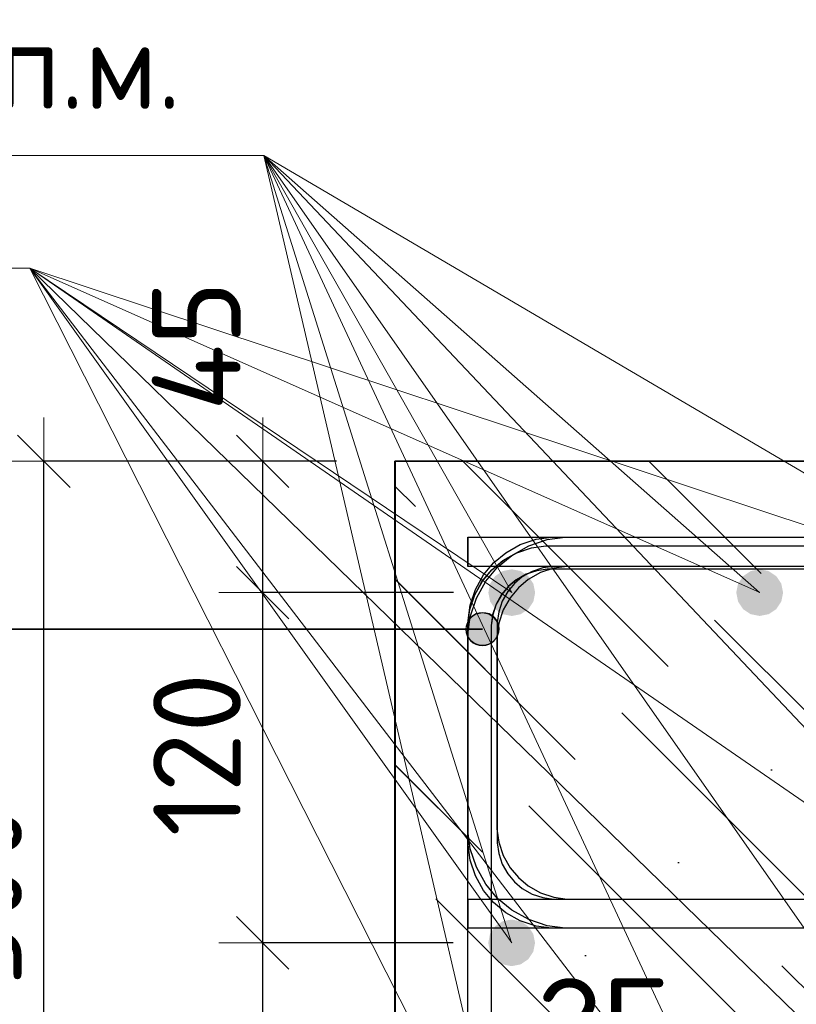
# Model space of a CAD drawing. Header units: metres. Extents: x -38 to 99, y -15 to 21.
# Tile 55 of 88: x 72.147 to 72.413, y 6.492 to 6.83. Entities that reach past the tile are written whole.
import ezdxf

# ---------------------------------------------------------------- set-up
doc = ezdxf.new("R2010")
doc.units = ezdxf.units.M
doc.header["$PDMODE"] = 65
for name, color, linetype, lineweight in [('XR$3$Арм. стержнями верхней зоны', 180, 'Continuous', 35), ('XR$3$Арм. стержнями нижней зоны', 180, 'Continuous', 35), ('XR$3$Арм.стержн. Арматура края', 96, 'Continuous', 35), ('XR$3$Арм.стержн. Хомут', 240, 'Continuous', 35), ('XR$3$Арм.стержн.горизонт. 1', 180, 'Continuous', 35), ('XR$3$Размерная линия (1)', 7, 'Continuous', 13), ('XR$3$Размерная линия_ общее', 7, 'Continuous', 13), ('XR$5$Арм. стержнями верхней зоны', 180, 'Continuous', 35), ('XR$5$Арм. стержнями нижней зоны', 180, 'Continuous', 35), ('XR$5$Арм.стержн. Арматура края', 96, 'Continuous', 35), ('XR$5$Арм.стержн. Хомут', 240, 'Continuous', 35), ('XR$5$Арм.стержн.горизонт. 1', 180, 'Continuous', 35), ('XR$5$Размерная линия (1)', 7, 'Continuous', 13), ('XR$5$Размерная линия_ общее', 7, 'Continuous', 13)]:
    doc.layers.add(name, color=color, linetype=linetype, lineweight=lineweight)
doc.styles.add('ISOCPEUR', font='txt')
doc.dimstyles.new('DIMSTYLE_10', dxfattribs={"dimtxt": 0.03, "dimasz": 0.03, "dimexe": 0, "dimexo": 0, "dimgap": 0.015, "dimtad": 2, "dimdec": 0, "dimlfac": 1000, "dimrnd": 1, "dimzin": 12, "dimdsep": 46, "dimtxsty": 'ISOCPEUR', "dimblk1": 'ALL_ML_STRICH', "dimblk2": 'ALL_ML_STRICH', "dimsah": 1, "dimcen": 0, "dimclrd": 7, "dimclre": 256, "dimclrt": 7, "dimadec": 0, "dimazin": 0, "dimtfac": 1, "dimtdec": 0, "dimtix": 1, "dimtmove": 2, "dimatfit": 3, "dimfxl": 0, "dimtzin": 0, "dimlwd": 0, "dimlwe": -3, "dimarcsym": 0})
doc.dimstyles.new('DIMSTYLE_11', dxfattribs={"dimtxt": 0.033, "dimasz": 0.0375, "dimexe": 0, "dimexo": 0, "dimgap": 0.0165, "dimtad": 2, "dimdec": 0, "dimlfac": 1000, "dimrnd": 1, "dimzin": 12, "dimdsep": 46, "dimtxsty": 'ISOCPEUR', "dimblk1": 'ALL_ML_STRICH', "dimblk2": 'ALL_ML_STRICH', "dimsah": 1, "dimcen": 0, "dimclrd": 7, "dimclre": 256, "dimclrt": 7, "dimadec": 0, "dimazin": 0, "dimtfac": 1, "dimtdec": 0, "dimtix": 1, "dimtmove": 2, "dimatfit": 3, "dimfxl": 0, "dimtvp": 1.2, "dimtzin": 0, "dimlwd": 0, "dimlwe": -3, "dimarcsym": 0})
doc.dimstyles.new('DIMSTYLE_12', dxfattribs={"dimtxt": 0.03, "dimasz": 0.03, "dimexe": 0, "dimexo": 0, "dimgap": 0.015, "dimtad": 2, "dimdec": 0, "dimlfac": 1000, "dimrnd": 1, "dimzin": 12, "dimdsep": 46, "dimtxsty": 'ISOCPEUR', "dimblk1": 'ALL_ML_STRICH', "dimblk2": 'ALL_ML_STRICH', "dimsah": 1, "dimcen": 0, "dimclrd": 7, "dimclre": 256, "dimclrt": 7, "dimadec": 0, "dimazin": 0, "dimtfac": 1, "dimtdec": 0, "dimtix": 1, "dimtmove": 2, "dimatfit": 3, "dimfxl": 0, "dimtzin": 0, "dimlwd": 0, "dimlwe": -3, "dimarcsym": 0})
doc.dimstyles.new('DIMSTYLE_14', dxfattribs={"dimtxt": 0.03, "dimasz": 0.03, "dimexe": 0, "dimexo": 0, "dimgap": 0.015, "dimtad": 2, "dimdec": 0, "dimlfac": 1000, "dimrnd": 1, "dimzin": 12, "dimdsep": 46, "dimtxsty": 'ISOCPEUR', "dimblk1": 'ALL_ML_STRICH', "dimblk2": 'ALL_ML_STRICH', "dimsah": 1, "dimcen": 0, "dimclrd": 7, "dimclre": 256, "dimclrt": 7, "dimadec": 0, "dimazin": 0, "dimtfac": 1, "dimtdec": 0, "dimtix": 1, "dimtmove": 2, "dimatfit": 3, "dimfxl": 0, "dimtvp": 1.2, "dimtzin": 0, "dimlwd": 0, "dimlwe": -3, "dimarcsym": 0})
doc.dimstyles.new('DIMSTYLE_9', dxfattribs={"dimtxt": 0.033, "dimasz": 0.0375, "dimexe": 0, "dimexo": 0, "dimgap": 0.0165, "dimtad": 2, "dimdec": 0, "dimlfac": 1000, "dimrnd": 1, "dimzin": 12, "dimdsep": 46, "dimtxsty": 'ISOCPEUR', "dimblk1": 'ALL_ML_STRICH', "dimblk2": 'ALL_ML_STRICH', "dimsah": 1, "dimcen": 0, "dimclrd": 7, "dimclre": 256, "dimclrt": 7, "dimadec": 0, "dimazin": 0, "dimtfac": 1, "dimtdec": 0, "dimtix": 1, "dimtmove": 2, "dimatfit": 3, "dimfxl": 0, "dimtvp": 1.2, "dimtzin": 0, "dimlwd": 0, "dimlwe": -3, "dimarcsym": 0})
pattern_1 = [(135, (0, 0), (-0.031819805, -0.031819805), [0.4, -0.05, 0, -0.05]), (135, (-0.01591, -0.01591), (-0.031819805, -0.031819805), [0.8, -0.1, 0.1, -0.1])]

# ---------------------------------------------------------------- blocks, each defined once
blk = doc.blocks.new('ALL_ML_STRICH')
at = {"color": 0, "linetype": 'ByBlock', "lineweight": -2}
for p, q in [((0, -0.5), (0, 0.5)), ((-0.3, -0.3), (0.3, 0.3)), ((-1, 0), (0.5, 0))]:
    blk.add_line(p, q, dxfattribs=at)
blk = doc.blocks.new('*D68')
at = {"layer": 'DEFPOINTS', "color": 7, "linetype": 'Continuous', "lineweight": 13, "transparency": 33554687}
for p in [(72.27526, 6.46063), (72.27526, 6.42564), (72.30026, 6.42064)]:
    blk.add_point(p, dxfattribs=at)
at = {"layer": 'XR$3$Размерная линия_ общее', "color": 253, "linetype": 'Continuous', "lineweight": -2, "true_color": 0xa0a0a0, "transparency": 33554687}
for p, q in [((72.27526, 6.44564), (72.27526, 6.46063)), ((72.30026, 6.44064), (72.30026, 6.46063))]:
    blk.add_line(p, q, dxfattribs=at)
at = {"layer": 'XR$3$Размерная линия_ общее', "color": 7, "linetype": 'Continuous', "lineweight": -2, "transparency": 33554687}
blk.add_line((72.27526, 6.46063), (72.30026, 6.46063), dxfattribs=at)
at = {"layer": 'XR$3$Размерная линия_ общее', "color": 7, "linetype": 'Continuous', "lineweight": 13, "transparency": 33554687, "xscale": 0.0375, "yscale": 0.0375, "zscale": 0.0375, "rotation": 180}
blk.add_blockref('ALL_ML_STRICH', (72.27526, 6.46063), dxfattribs=at)
at = {"layer": 'XR$3$Размерная линия_ общее', "color": 7, "linetype": 'Continuous', "lineweight": 13, "transparency": 33554687, "xscale": 0.0375, "yscale": 0.0375, "zscale": 0.0375}
blk.add_blockref('ALL_ML_STRICH', (72.30026, 6.46063), dxfattribs=at)
at = {"layer": 'XR$3$Размерная линия_ общее', "color": 7, "linetype": 'Continuous', "lineweight": 13, "transparency": 33554687, "insert": (72.34699, 6.48463), "char_height": 0.033, "width": 0.066, "attachment_point": 5, "style": 'ISOCPEUR'}
blk.add_mtext('\\A1;{25}', dxfattribs=at)
at = {"layer": 'XR$3$Размерная линия_ общее', "color": 7, "linetype": 'Continuous', "lineweight": 13, "transparency": 33554687, "insert": (72.32004, 6.46042), "char_height": 0.027, "width": 0.00135, "attachment_point": 1, "line_spacing_factor": 0.60241, "style": 'ISOCPEUR'}
blk.add_mtext('з.с.', dxfattribs=at)
blk = doc.blocks.new('*D69')
at = {"layer": 'DEFPOINTS', "color": 7, "linetype": 'Continuous', "lineweight": 13, "transparency": 33554687}
for p in [(72.2753, 6.67826), (72.15496, 6.37826), (72.27526, 6.37826)]:
    blk.add_point(p, dxfattribs=at)
at = {"layer": 'XR$3$Размерная линия (1)', "color": 9, "linetype": 'Continuous', "lineweight": -2, "true_color": 0xc7c7c7, "transparency": 33554687}
for p, q in [((72.2553, 6.67826), (72.15496, 6.67826)), ((72.25526, 6.37826), (72.15496, 6.37826))]:
    blk.add_line(p, q, dxfattribs=at)
at = {"layer": 'XR$3$Размерная линия (1)', "color": 7, "linetype": 'Continuous', "lineweight": -2, "transparency": 33554687}
blk.add_line((72.15496, 6.37826), (72.15496, 6.67826), dxfattribs=at)
at = {"layer": 'XR$3$Размерная линия (1)', "color": 7, "linetype": 'Continuous', "lineweight": 13, "transparency": 33554687, "xscale": 0.03, "yscale": 0.03, "zscale": 0.03}
for p, rotation in [((72.15496, 6.67826), 90), ((72.15496, 6.37826), 270)]:
    blk.add_blockref('ALL_ML_STRICH', p, dxfattribs=dict(at, rotation=rotation))
at = {"layer": 'XR$3$Размерная линия (1)', "color": 7, "linetype": 'Continuous', "lineweight": 13, "transparency": 33554687, "insert": (72.13246, 6.52976), "char_height": 0.03, "width": 0.09, "attachment_point": 5, "rotation": 90, "style": 'ISOCPEUR'}
blk.add_mtext('\\A1;{300}', dxfattribs=at)
blk = doc.blocks.new('*D145')
at = {"layer": 'DEFPOINTS', "color": 7, "linetype": 'Continuous', "lineweight": 13, "transparency": 33554687}
for p in [(72.31523, 6.51326), (72.22996, 6.41826), (72.31523, 6.41826)]:
    blk.add_point(p, dxfattribs=at)
at = {"layer": 'XR$3$Размерная линия (1)', "color": 9, "linetype": 'Continuous', "lineweight": -2, "true_color": 0xc7c7c7, "transparency": 33554687}
for p, q in [((72.29523, 6.51326), (72.22996, 6.51326)), ((72.29523, 6.41826), (72.22996, 6.41826))]:
    blk.add_line(p, q, dxfattribs=at)
at = {"layer": 'XR$3$Размерная линия (1)', "color": 7, "linetype": 'Continuous', "lineweight": -2, "transparency": 33554687}
blk.add_line((72.22996, 6.41826), (72.22996, 6.51326), dxfattribs=at)
at = {"layer": 'XR$3$Размерная линия (1)', "color": 7, "linetype": 'Continuous', "lineweight": 13, "transparency": 33554687, "xscale": 0.03, "yscale": 0.03, "zscale": 0.03}
for p, rotation in [((72.22996, 6.51326), 90), ((72.22996, 6.41826), 270)]:
    blk.add_blockref('ALL_ML_STRICH', p, dxfattribs=dict(at, rotation=rotation))
at = {"layer": 'XR$3$Размерная линия (1)', "color": 7, "linetype": 'Continuous', "lineweight": 13, "transparency": 33554687, "insert": (72.20746, 6.46726), "char_height": 0.03, "width": 0.06, "attachment_point": 5, "rotation": 90, "style": 'ISOCPEUR'}
blk.add_mtext('\\A1;{95}', dxfattribs=at)
blk = doc.blocks.new('*D146')
at = {"layer": 'DEFPOINTS', "color": 7, "linetype": 'Continuous', "lineweight": 13, "transparency": 33554687}
for p in [(72.31526, 6.63326), (72.22996, 6.51326), (72.31523, 6.51326)]:
    blk.add_point(p, dxfattribs=at)
at = {"layer": 'XR$3$Размерная линия (1)', "color": 9, "linetype": 'Continuous', "lineweight": -2, "true_color": 0xc7c7c7, "transparency": 33554687}
for p, q in [((72.29526, 6.63326), (72.22996, 6.63326)), ((72.29523, 6.51326), (72.22996, 6.51326))]:
    blk.add_line(p, q, dxfattribs=at)
at = {"layer": 'XR$3$Размерная линия (1)', "color": 7, "linetype": 'Continuous', "lineweight": -2, "transparency": 33554687}
blk.add_line((72.22996, 6.51326), (72.22996, 6.63326), dxfattribs=at)
at = {"layer": 'XR$3$Размерная линия (1)', "color": 7, "linetype": 'Continuous', "lineweight": 13, "transparency": 33554687, "xscale": 0.03, "yscale": 0.03, "zscale": 0.03}
for p, rotation in [((72.22996, 6.63326), 90), ((72.22996, 6.51326), 270)]:
    blk.add_blockref('ALL_ML_STRICH', p, dxfattribs=dict(at, rotation=rotation))
at = {"layer": 'XR$3$Размерная линия (1)', "color": 7, "linetype": 'Continuous', "lineweight": 13, "transparency": 33554687, "insert": (72.20746, 6.57776), "char_height": 0.03, "width": 0.09, "attachment_point": 5, "rotation": 90, "style": 'ISOCPEUR'}
blk.add_mtext('\\A1;{120}', dxfattribs=at)
blk = doc.blocks.new('*D147')
at = {"layer": 'DEFPOINTS', "color": 7, "linetype": 'Continuous', "lineweight": 13, "transparency": 33554687}
for p in [(72.27526, 6.67826), (72.22996, 6.63326), (72.31526, 6.63326)]:
    blk.add_point(p, dxfattribs=at)
at = {"layer": 'XR$3$Размерная линия (1)', "color": 9, "linetype": 'Continuous', "lineweight": -2, "true_color": 0xc7c7c7, "transparency": 33554687}
for p, q in [((72.25526, 6.67826), (72.22996, 6.67826)), ((72.29526, 6.63326), (72.22996, 6.63326))]:
    blk.add_line(p, q, dxfattribs=at)
at = {"layer": 'XR$3$Размерная линия (1)', "color": 7, "linetype": 'Continuous', "lineweight": -2, "transparency": 33554687}
blk.add_line((72.22996, 6.63326), (72.22996, 6.67826), dxfattribs=at)
at = {"layer": 'XR$3$Размерная линия (1)', "color": 7, "linetype": 'Continuous', "lineweight": 13, "transparency": 33554687, "xscale": 0.03, "yscale": 0.03, "zscale": 0.03}
for p, rotation in [((72.22996, 6.67826), 90), ((72.22996, 6.63326), 270)]:
    blk.add_blockref('ALL_ML_STRICH', p, dxfattribs=dict(at, rotation=rotation))
at = {"layer": 'XR$3$Размерная линия (1)', "color": 7, "linetype": 'Continuous', "lineweight": 13, "transparency": 33554687, "insert": (72.20704, 6.71794), "char_height": 0.03, "width": 0.06, "attachment_point": 5, "rotation": 90, "style": 'ISOCPEUR'}
blk.add_mtext('\\A1;{45}', dxfattribs=at)
blk = doc.blocks.new('*D351')
at = {"layer": 'DEFPOINTS', "color": 7, "linetype": 'Continuous', "lineweight": 13, "transparency": 33554687}
for p in [(72.27526, 6.46063), (72.27526, 6.42564), (72.30026, 6.42064)]:
    blk.add_point(p, dxfattribs=at)
at = {"layer": 'XR$5$Размерная линия_ общее', "color": 253, "linetype": 'Continuous', "lineweight": -2, "true_color": 0xa0a0a0, "transparency": 33554687}
for p, q in [((72.27526, 6.44564), (72.27526, 6.46063)), ((72.30026, 6.44064), (72.30026, 6.46063))]:
    blk.add_line(p, q, dxfattribs=at)
at = {"layer": 'XR$5$Размерная линия_ общее', "color": 7, "linetype": 'Continuous', "lineweight": -2, "transparency": 33554687}
blk.add_line((72.27526, 6.46063), (72.30026, 6.46063), dxfattribs=at)
at = {"layer": 'XR$5$Размерная линия_ общее', "color": 7, "linetype": 'Continuous', "lineweight": 13, "transparency": 33554687, "xscale": 0.0375, "yscale": 0.0375, "zscale": 0.0375, "rotation": 180}
blk.add_blockref('ALL_ML_STRICH', (72.27526, 6.46063), dxfattribs=at)
at = {"layer": 'XR$5$Размерная линия_ общее', "color": 7, "linetype": 'Continuous', "lineweight": 13, "transparency": 33554687, "xscale": 0.0375, "yscale": 0.0375, "zscale": 0.0375}
blk.add_blockref('ALL_ML_STRICH', (72.30026, 6.46063), dxfattribs=at)
at = {"layer": 'XR$5$Размерная линия_ общее', "color": 7, "linetype": 'Continuous', "lineweight": 13, "transparency": 33554687, "insert": (72.34699, 6.48463), "char_height": 0.033, "width": 0.066, "attachment_point": 5, "style": 'ISOCPEUR'}
blk.add_mtext('\\A1;{25}', dxfattribs=at)
at = {"layer": 'XR$5$Размерная линия_ общее', "color": 7, "linetype": 'Continuous', "lineweight": 13, "transparency": 33554687, "insert": (72.32004, 6.46042), "char_height": 0.027, "width": 0.00135, "attachment_point": 1, "line_spacing_factor": 0.60241, "style": 'ISOCPEUR'}
blk.add_mtext('з.с.', dxfattribs=at)
blk = doc.blocks.new('*D352')
at = {"layer": 'DEFPOINTS', "color": 7, "linetype": 'Continuous', "lineweight": 13, "transparency": 33554687}
for p in [(72.2753, 6.67826), (72.15496, 6.37826), (72.27526, 6.37826)]:
    blk.add_point(p, dxfattribs=at)
at = {"layer": 'XR$5$Размерная линия (1)', "color": 9, "linetype": 'Continuous', "lineweight": -2, "true_color": 0xc7c7c7, "transparency": 33554687}
for p, q in [((72.2553, 6.67826), (72.15496, 6.67826)), ((72.25526, 6.37826), (72.15496, 6.37826))]:
    blk.add_line(p, q, dxfattribs=at)
at = {"layer": 'XR$5$Размерная линия (1)', "color": 7, "linetype": 'Continuous', "lineweight": -2, "transparency": 33554687}
blk.add_line((72.15496, 6.37826), (72.15496, 6.67826), dxfattribs=at)
at = {"layer": 'XR$5$Размерная линия (1)', "color": 7, "linetype": 'Continuous', "lineweight": 13, "transparency": 33554687, "xscale": 0.03, "yscale": 0.03, "zscale": 0.03}
for p, rotation in [((72.15496, 6.67826), 90), ((72.15496, 6.37826), 270)]:
    blk.add_blockref('ALL_ML_STRICH', p, dxfattribs=dict(at, rotation=rotation))
at = {"layer": 'XR$5$Размерная линия (1)', "color": 7, "linetype": 'Continuous', "lineweight": 13, "transparency": 33554687, "insert": (72.13246, 6.52976), "char_height": 0.03, "width": 0.09, "attachment_point": 5, "rotation": 90, "style": 'ISOCPEUR'}
blk.add_mtext('\\A1;{300}', dxfattribs=at)
blk = doc.blocks.new('*D415')
at = {"layer": 'DEFPOINTS', "color": 7, "linetype": 'Continuous', "lineweight": 13, "transparency": 33554687}
for p in [(72.31523, 6.51326), (72.22996, 6.41826), (72.31523, 6.41826)]:
    blk.add_point(p, dxfattribs=at)
at = {"layer": 'XR$5$Размерная линия (1)', "color": 9, "linetype": 'Continuous', "lineweight": -2, "true_color": 0xc7c7c7, "transparency": 33554687}
for p, q in [((72.29523, 6.51326), (72.22996, 6.51326)), ((72.29523, 6.41826), (72.22996, 6.41826))]:
    blk.add_line(p, q, dxfattribs=at)
at = {"layer": 'XR$5$Размерная линия (1)', "color": 7, "linetype": 'Continuous', "lineweight": -2, "transparency": 33554687}
blk.add_line((72.22996, 6.41826), (72.22996, 6.51326), dxfattribs=at)
at = {"layer": 'XR$5$Размерная линия (1)', "color": 7, "linetype": 'Continuous', "lineweight": 13, "transparency": 33554687, "xscale": 0.03, "yscale": 0.03, "zscale": 0.03}
for p, rotation in [((72.22996, 6.51326), 90), ((72.22996, 6.41826), 270)]:
    blk.add_blockref('ALL_ML_STRICH', p, dxfattribs=dict(at, rotation=rotation))
at = {"layer": 'XR$5$Размерная линия (1)', "color": 7, "linetype": 'Continuous', "lineweight": 13, "transparency": 33554687, "insert": (72.20746, 6.46726), "char_height": 0.03, "width": 0.06, "attachment_point": 5, "rotation": 90, "style": 'ISOCPEUR'}
blk.add_mtext('\\A1;{95}', dxfattribs=at)
blk = doc.blocks.new('*D416')
at = {"layer": 'DEFPOINTS', "color": 7, "linetype": 'Continuous', "lineweight": 13, "transparency": 33554687}
for p in [(72.3153, 6.63326), (72.22996, 6.51326), (72.31523, 6.51326)]:
    blk.add_point(p, dxfattribs=at)
at = {"layer": 'XR$5$Размерная линия (1)', "color": 9, "linetype": 'Continuous', "lineweight": -2, "true_color": 0xc7c7c7, "transparency": 33554687}
for p, q in [((72.2953, 6.63326), (72.22996, 6.63326)), ((72.29523, 6.51326), (72.22996, 6.51326))]:
    blk.add_line(p, q, dxfattribs=at)
at = {"layer": 'XR$5$Размерная линия (1)', "color": 7, "linetype": 'Continuous', "lineweight": -2, "transparency": 33554687}
blk.add_line((72.22996, 6.51326), (72.22996, 6.63326), dxfattribs=at)
at = {"layer": 'XR$5$Размерная линия (1)', "color": 7, "linetype": 'Continuous', "lineweight": 13, "transparency": 33554687, "xscale": 0.03, "yscale": 0.03, "zscale": 0.03}
for p, rotation in [((72.22996, 6.63326), 90), ((72.22996, 6.51326), 270)]:
    blk.add_blockref('ALL_ML_STRICH', p, dxfattribs=dict(at, rotation=rotation))
at = {"layer": 'XR$5$Размерная линия (1)', "color": 7, "linetype": 'Continuous', "lineweight": 13, "transparency": 33554687, "insert": (72.20746, 6.57776), "char_height": 0.03, "width": 0.09, "attachment_point": 5, "rotation": 90, "style": 'ISOCPEUR'}
blk.add_mtext('\\A1;{120}', dxfattribs=at)
blk = doc.blocks.new('*D417')
at = {"layer": 'DEFPOINTS', "color": 7, "linetype": 'Continuous', "lineweight": 13, "transparency": 33554687}
for p in [(72.27526, 6.67826), (72.22996, 6.63326), (72.3153, 6.63326)]:
    blk.add_point(p, dxfattribs=at)
at = {"layer": 'XR$5$Размерная линия (1)', "color": 9, "linetype": 'Continuous', "lineweight": -2, "true_color": 0xc7c7c7, "transparency": 33554687}
for p, q in [((72.25526, 6.67826), (72.22996, 6.67826)), ((72.2953, 6.63326), (72.22996, 6.63326))]:
    blk.add_line(p, q, dxfattribs=at)
at = {"layer": 'XR$5$Размерная линия (1)', "color": 7, "linetype": 'Continuous', "lineweight": -2, "transparency": 33554687}
blk.add_line((72.22996, 6.63326), (72.22996, 6.67826), dxfattribs=at)
at = {"layer": 'XR$5$Размерная линия (1)', "color": 7, "linetype": 'Continuous', "lineweight": 13, "transparency": 33554687, "xscale": 0.03, "yscale": 0.03, "zscale": 0.03}
for p, rotation in [((72.22996, 6.67826), 90), ((72.22996, 6.63326), 270)]:
    blk.add_blockref('ALL_ML_STRICH', p, dxfattribs=dict(at, rotation=rotation))
at = {"layer": 'XR$5$Размерная линия (1)', "color": 7, "linetype": 'Continuous', "lineweight": 13, "transparency": 33554687, "insert": (72.20741, 6.71765), "char_height": 0.03, "width": 0.06, "attachment_point": 5, "rotation": 90, "style": 'ISOCPEUR'}
blk.add_mtext('\\A1;{45}', dxfattribs=at)

msp = doc.modelspace()

# ---------------------------------------------------------------- hatches: boundary and pattern name
at = {"linetype": 'Continuous', "lineweight": 25, "transparency": 33554687}
h = msp.add_hatch(dxfattribs=at)
h.set_pattern_fill('__________540', scale=0.015, style=0, pattern_type=2)
h.set_pattern_definition(pattern_1)
h.paths.add_polyline_path([(72.52526, 6.67826), (72.27526, 6.67826), (72.27526, 6.37826), (72.52526, 6.37826)], flags=0)
h = msp.add_hatch(dxfattribs=at)
h.set_pattern_fill('__________540', scale=0.015, style=0, pattern_type=2)
h.set_pattern_definition(pattern_1)
h.paths.add_polyline_path([(72.5253, 6.47826), (72.27532, 6.47826), (72.27532, 6.67826), (72.2753, 6.67826), (72.2753, 6.37826), (72.5253, 6.37826)], flags=0)
at = {"linetype": 'Continuous', "lineweight": 13, "transparency": 33554687}
h = msp.add_hatch(dxfattribs=at)
h.set_pattern_fill('__________540', scale=0.015, style=0, pattern_type=2)
h.set_pattern_definition(pattern_1)
h.paths.add_polyline_path([(72.27532, 6.67826), (72.27532, 6.47826), (72.65727, 6.47826), (72.65727, 6.67826)], flags=0)
at = {"layer": 'XR$3$Арм.стержн. Арматура края', "linetype": 'Continuous', "lineweight": 13, "transparency": 33554687}
for points in [[(72.30037, 6.61784), (72.30037, 6.62347), (72.29958, 6.62065)], [(72.30037, 6.62347), (72.30239, 6.61582), (72.30239, 6.62549)], [(72.30037, 6.62347), (72.30037, 6.61784), (72.30239, 6.61582)], [(72.30239, 6.62549), (72.30521, 6.61503), (72.30521, 6.62628)], [(72.30239, 6.62549), (72.30239, 6.61582), (72.30521, 6.61503)], [(72.30521, 6.62628), (72.30521, 6.61503), (72.30802, 6.61582)], [(72.30521, 6.62628), (72.30802, 6.61582), (72.30802, 6.62549)], [(72.30802, 6.62549), (72.30802, 6.61582), (72.31004, 6.61784)], [(72.30802, 6.62549), (72.31004, 6.61784), (72.31004, 6.62347)], [(72.31004, 6.62347), (72.31004, 6.61784), (72.31083, 6.62065)]]:
    msp.add_hatch(color=7, dxfattribs=at).paths.add_polyline_path(points)
at = {"layer": 'XR$3$Арм.стержн.горизонт. 1', "linetype": 'Continuous', "lineweight": 50, "transparency": 33554687}
for points in [[(72.32326, 6.63326), (72.32265, 6.63632), (72.32092, 6.63892), (72.31833, 6.64065), (72.31526, 6.64126), (72.3122, 6.64065), (72.30961, 6.63892), (72.30787, 6.63632), (72.30726, 6.63326), (72.30787, 6.6302), (72.30961, 6.6276), (72.3122, 6.62587), (72.31526, 6.62526), (72.31833, 6.62587), (72.32092, 6.6276), (72.32265, 6.6302)], [(72.40819, 6.63326), (72.40758, 6.63632), (72.40584, 6.63892), (72.40325, 6.64065), (72.40019, 6.64126), (72.39713, 6.64065), (72.39453, 6.63892), (72.3928, 6.63632), (72.39219, 6.63326), (72.3928, 6.6302), (72.39453, 6.6276), (72.39713, 6.62587), (72.40019, 6.62526), (72.40325, 6.62587), (72.40584, 6.6276), (72.40758, 6.6302)], [(72.32323, 6.51326), (72.32262, 6.51632), (72.32088, 6.51892), (72.31829, 6.52065), (72.31523, 6.52126), (72.31216, 6.52065), (72.30957, 6.51892), (72.30783, 6.51632), (72.30723, 6.51326), (72.30783, 6.5102), (72.30957, 6.5076), (72.31216, 6.50587), (72.31523, 6.50526), (72.31829, 6.50587), (72.32088, 6.5076), (72.32262, 6.5102)]]:
    msp.add_hatch(color=7, dxfattribs=at).paths.add_polyline_path(points)
at = {"layer": 'XR$5$Арм.стержн. Арматура края', "linetype": 'Continuous', "lineweight": 13, "transparency": 33554687}
for points in [[(72.30249, 6.62571), (72.3053, 6.61525), (72.3053, 6.6265)], [(72.3053, 6.6265), (72.3053, 6.61525), (72.30811, 6.61604)], [(72.3053, 6.6265), (72.30811, 6.61604), (72.30811, 6.62571)], [(72.30046, 6.61806), (72.30046, 6.62369), (72.29968, 6.62087)], [(72.30046, 6.62369), (72.30249, 6.61604), (72.30249, 6.62571)], [(72.30046, 6.62369), (72.30046, 6.61806), (72.30249, 6.61604)], [(72.30249, 6.62571), (72.30249, 6.61604), (72.3053, 6.61525)], [(72.30811, 6.62571), (72.30811, 6.61604), (72.31014, 6.61806)], [(72.30811, 6.62571), (72.31014, 6.61806), (72.31014, 6.62369)], [(72.31014, 6.62369), (72.31014, 6.61806), (72.31093, 6.62087)]]:
    msp.add_hatch(color=7, dxfattribs=at).paths.add_polyline_path(points)
at = {"layer": 'XR$5$Арм.стержн.горизонт. 1', "linetype": 'Continuous', "lineweight": 50, "transparency": 33554687}
for points in [[(72.3233, 6.63326), (72.32269, 6.63632), (72.32096, 6.63892), (72.31836, 6.64065), (72.3153, 6.64126), (72.31224, 6.64065), (72.30964, 6.63892), (72.30791, 6.63632), (72.3073, 6.63326), (72.30791, 6.6302), (72.30964, 6.6276), (72.31224, 6.62587), (72.3153, 6.62526), (72.31836, 6.62587), (72.32096, 6.6276), (72.32269, 6.6302)], [(72.40823, 6.63326), (72.40762, 6.63632), (72.40588, 6.63892), (72.40329, 6.64065), (72.40023, 6.64126), (72.39716, 6.64065), (72.39457, 6.63892), (72.39283, 6.63632), (72.39223, 6.63326), (72.39283, 6.6302), (72.39457, 6.6276), (72.39716, 6.62587), (72.40023, 6.62526), (72.40329, 6.62587), (72.40588, 6.6276), (72.40762, 6.6302)], [(72.32326, 6.51326), (72.32265, 6.51632), (72.32092, 6.51892), (72.31833, 6.52065), (72.31526, 6.52126), (72.3122, 6.52065), (72.30961, 6.51892), (72.30787, 6.51632), (72.30726, 6.51326), (72.30787, 6.5102), (72.30961, 6.5076), (72.3122, 6.50587), (72.31526, 6.50526), (72.31833, 6.50587), (72.32092, 6.5076), (72.32265, 6.5102)]]:
    msp.add_hatch(color=7, dxfattribs=at).paths.add_polyline_path(points)

# ---------------------------------------------------------------- linework, layer by layer
at = {"color": 7, "linetype": 'Continuous', "lineweight": 35, "transparency": 33554687}
for p, q in [((72.27526, 6.67826), (72.27526, 6.37826)), ((72.52526, 6.67826), (72.27526, 6.67826)), ((72.2753, 6.67826), (72.2753, 6.37826)), ((72.27532, 6.67826), (72.2753, 6.67826)), ((72.65727, 6.67826), (72.27532, 6.67826))]:
    msp.add_line(p, q, dxfattribs=at)
at = {"layer": 'XR$3$Арм. стержнями верхней зоны', "color": 4, "linetype": 'Continuous', "lineweight": 25, "transparency": 33554687}
msp.add_lwpolyline([(72.30026, 6.65226), (72.66223, 6.65226), (72.66223, 6.64226), (72.30026, 6.64226), (72.30026, 6.65226)], dxfattribs=at)
at = {"layer": 'XR$3$Арм. стержнями нижней зоны', "color": 4, "linetype": 'Continuous', "lineweight": 25, "transparency": 33554687}
msp.add_lwpolyline([(72.30026, 6.52826), (72.66223, 6.52826), (72.66223, 6.51826), (72.30026, 6.51826), (72.30026, 6.52826)], dxfattribs=at)
at = {"layer": 'XR$3$Арм.стержн. Арматура края', "color": 7, "linetype": 'Continuous', "lineweight": 13, "transparency": 33554687}
for p, q in [((72.30521, 6.62628), (72.30521, 6.62628)), ((71.85659, 6.62065), (72.16359, 6.62065)), ((72.16359, 6.62065), (72.30521, 6.62065)), ((72.29958, 6.62065), (72.29958, 6.62065)), ((72.31083, 6.62065), (72.31083, 6.62065)), ((72.30521, 6.61503), (72.30521, 6.61503))]:
    msp.add_line(p, q, dxfattribs=at)
at = {"layer": 'XR$3$Арм.стержн. Арматура края', "color": 4, "linetype": 'Continuous', "lineweight": 25, "transparency": 33554687}
for points in [[(72.66223, 6.51826), (72.33355, 6.51826), (72.32745, 6.51911), (72.3211, 6.5212), (72.31526, 6.52448), (72.31044, 6.5285), (72.30642, 6.53331), (72.30315, 6.53916), (72.30106, 6.54551), (72.30021, 6.55161), (72.30021, 6.61891), (72.30106, 6.62501), (72.30315, 6.63136), (72.30642, 6.63721), (72.31044, 6.64202), (72.31526, 6.64604), (72.3211, 6.64932), (72.32745, 6.65141), (72.33355, 6.65226), (72.66223, 6.65226)], [(72.66223, 6.64226), (72.33425, 6.64226), (72.32973, 6.64163), (72.32515, 6.64012), (72.32095, 6.63777), (72.31754, 6.63492), (72.31469, 6.63151), (72.31234, 6.62732), (72.31084, 6.62274), (72.31021, 6.61822), (72.31021, 6.5523), (72.31084, 6.54778), (72.31234, 6.5432), (72.31469, 6.53901), (72.31754, 6.5356), (72.32095, 6.53275), (72.32515, 6.5304), (72.32973, 6.52889), (72.33425, 6.52826), (72.66223, 6.52826)]]:
    msp.add_lwpolyline(points, dxfattribs=at)
at = {"layer": 'XR$3$Арм.стержн. Арматура края', "color": 7, "linetype": 'Continuous', "lineweight": 13, "transparency": 33554687}
msp.add_circle((72.30521, 6.62065), 0.00563, dxfattribs=at)
at = {"layer": 'XR$3$Арм.стержн. Хомут', "color": 40, "linetype": 'Continuous', "lineweight": 25, "transparency": 33554687}
for points in [[(72.30023, 6.42994), (72.30023, 6.62258), (72.30091, 6.62746), (72.30258, 6.63254), (72.3052, 6.63722), (72.30842, 6.64107), (72.31227, 6.64429), (72.31694, 6.64691), (72.32202, 6.64858), (72.3269, 6.64926), (72.47359, 6.64926), (72.47847, 6.64858), (72.48355, 6.64691), (72.48822, 6.64429), (72.49207, 6.64107), (72.49529, 6.63722), (72.49791, 6.63254), (72.49959, 6.62746), (72.50026, 6.62258), (72.50026, 6.42994)], [(72.30023, 6.42994), (72.30023, 6.62258), (72.30091, 6.62746), (72.30258, 6.63254), (72.3052, 6.63722), (72.30842, 6.64107), (72.31227, 6.64429), (72.31694, 6.64691), (72.32202, 6.64858), (72.3269, 6.64926), (72.47359, 6.64926), (72.47847, 6.64858), (72.48355, 6.64691), (72.48822, 6.64429), (72.49207, 6.64107), (72.49529, 6.63722), (72.49791, 6.63254), (72.49959, 6.62746), (72.50026, 6.62258), (72.50026, 6.42994)], [(72.49226, 6.43049), (72.49226, 6.62203), (72.49176, 6.62564), (72.49055, 6.62931), (72.48868, 6.63266), (72.4864, 6.63539), (72.48367, 6.63767), (72.48031, 6.63955), (72.47665, 6.64076), (72.47303, 6.64126), (72.32746, 6.64126), (72.32384, 6.64076), (72.32018, 6.63955), (72.31682, 6.63767), (72.3141, 6.63539), (72.31182, 6.63266), (72.30994, 6.62931), (72.30873, 6.62564), (72.30823, 6.62203), (72.30823, 6.43049)], [(72.49226, 6.43049), (72.49226, 6.62203), (72.49176, 6.62564), (72.49055, 6.62931), (72.48868, 6.63266), (72.4864, 6.63539), (72.48367, 6.63767), (72.48031, 6.63955), (72.47665, 6.64076), (72.47303, 6.64126), (72.32746, 6.64126), (72.32384, 6.64076), (72.32018, 6.63955), (72.31682, 6.63767), (72.3141, 6.63539), (72.31182, 6.63266), (72.30994, 6.62931), (72.30873, 6.62564), (72.30823, 6.62203), (72.30823, 6.43049)]]:
    msp.add_lwpolyline(points, dxfattribs=at)
at = {"layer": 'XR$3$Арм.стержн.горизонт. 1', "color": 7, "linetype": 'Continuous', "lineweight": 13, "transparency": 33554687}
for p, q in [((72.00431, 6.78305), (72.23031, 6.78305)), ((72.23031, 6.78305), (72.4853, 6.41826)), ((72.23031, 6.78305), (72.40023, 6.41826)), ((72.23031, 6.78305), (72.4853, 6.51326)), ((72.23031, 6.78305), (72.31523, 6.41826)), ((72.23031, 6.78305), (72.31523, 6.51326)), ((72.23031, 6.78305), (72.31526, 6.63326)), ((72.23031, 6.78305), (72.48526, 6.63326)), ((72.23031, 6.78305), (72.40019, 6.63326))]:
    msp.add_line(p, q, dxfattribs=at)
at = {"layer": 'XR$5$Арм. стержнями верхней зоны', "color": 4, "linetype": 'Continuous', "lineweight": 25, "transparency": 33554687}
msp.add_lwpolyline([(72.3003, 6.65226), (72.66227, 6.65226), (72.66227, 6.64226), (72.3003, 6.64226), (72.3003, 6.65226)], dxfattribs=at)
at = {"layer": 'XR$5$Арм. стержнями нижней зоны', "color": 4, "linetype": 'Continuous', "lineweight": 25, "transparency": 33554687}
msp.add_lwpolyline([(72.3003, 6.52826), (72.66227, 6.52826), (72.66227, 6.51826), (72.3003, 6.51826), (72.3003, 6.52826)], dxfattribs=at)
at = {"layer": 'XR$5$Арм.стержн. Арматура края', "color": 7, "linetype": 'Continuous', "lineweight": 13, "transparency": 33554687}
for p, q in [((72.3053, 6.6265), (72.3053, 6.6265)), ((72.11467, 6.62087), (72.3053, 6.62087)), ((72.29968, 6.62087), (72.29968, 6.62087)), ((72.31093, 6.62087), (72.31093, 6.62087)), ((72.3053, 6.61525), (72.3053, 6.61525))]:
    msp.add_line(p, q, dxfattribs=at)
at = {"layer": 'XR$5$Арм.стержн. Арматура края', "color": 4, "linetype": 'Continuous', "lineweight": 25, "transparency": 33554687}
for points in [[(72.66227, 6.51826), (72.32887, 6.51826), (72.32365, 6.51899), (72.31821, 6.52078), (72.3132, 6.52358), (72.30907, 6.52703), (72.30563, 6.53116), (72.30282, 6.53617), (72.30103, 6.54161), (72.3003, 6.54682), (72.3003, 6.6237), (72.30103, 6.62891), (72.30282, 6.63435), (72.30563, 6.63936), (72.30907, 6.64349), (72.3132, 6.64694), (72.31821, 6.64974), (72.32365, 6.65153), (72.32887, 6.65226), (72.66227, 6.65226)], [(72.66227, 6.64226), (72.32956, 6.64226), (72.32592, 6.64175), (72.32226, 6.64054), (72.3189, 6.63866), (72.31617, 6.63639), (72.3139, 6.63366), (72.31202, 6.6303), (72.31081, 6.62664), (72.3103, 6.623), (72.3103, 6.54752), (72.31081, 6.54388), (72.31202, 6.54021), (72.3139, 6.53686), (72.31617, 6.53413), (72.3189, 6.53185), (72.32226, 6.52997), (72.32592, 6.52877), (72.32956, 6.52826), (72.66227, 6.52826)]]:
    msp.add_lwpolyline(points, dxfattribs=at)
at = {"layer": 'XR$5$Арм.стержн. Арматура края', "color": 7, "linetype": 'Continuous', "lineweight": 13, "transparency": 33554687}
msp.add_circle((72.3053, 6.62087), 0.00563, dxfattribs=at)
at = {"layer": 'XR$5$Арм.стержн. Хомут', "color": 40, "linetype": 'Continuous', "lineweight": 25, "transparency": 33554687}
for points in [[(72.30026, 6.42994), (72.30026, 6.62258), (72.30094, 6.62746), (72.30262, 6.63254), (72.30524, 6.63722), (72.30845, 6.64107), (72.3123, 6.64429), (72.31698, 6.64691), (72.32206, 6.64858), (72.32694, 6.64926), (72.47363, 6.64926), (72.47851, 6.64858), (72.48359, 6.64691), (72.48826, 6.64429), (72.49211, 6.64107), (72.49533, 6.63722), (72.49795, 6.63254), (72.49962, 6.62746), (72.5003, 6.62258), (72.5003, 6.42994)], [(72.30026, 6.42994), (72.30026, 6.62258), (72.30094, 6.62746), (72.30262, 6.63254), (72.30524, 6.63722), (72.30845, 6.64107), (72.3123, 6.64429), (72.31698, 6.64691), (72.32206, 6.64858), (72.32694, 6.64926), (72.47363, 6.64926), (72.47851, 6.64858), (72.48359, 6.64691), (72.48826, 6.64429), (72.49211, 6.64107), (72.49533, 6.63722), (72.49795, 6.63254), (72.49962, 6.62746), (72.5003, 6.62258), (72.5003, 6.42994)], [(72.4923, 6.43049), (72.4923, 6.62203), (72.4918, 6.62564), (72.49059, 6.62931), (72.48871, 6.63266), (72.48643, 6.63539), (72.4837, 6.63767), (72.48035, 6.63955), (72.47669, 6.64076), (72.47307, 6.64126), (72.32749, 6.64126), (72.32388, 6.64076), (72.32022, 6.63955), (72.31686, 6.63767), (72.31413, 6.63539), (72.31185, 6.63266), (72.30997, 6.62931), (72.30877, 6.62564), (72.30826, 6.62203), (72.30826, 6.43049)], [(72.4923, 6.43049), (72.4923, 6.62203), (72.4918, 6.62564), (72.49059, 6.62931), (72.48871, 6.63266), (72.48643, 6.63539), (72.4837, 6.63767), (72.48035, 6.63955), (72.47669, 6.64076), (72.47307, 6.64126), (72.32749, 6.64126), (72.32388, 6.64076), (72.32022, 6.63955), (72.31686, 6.63767), (72.31413, 6.63539), (72.31185, 6.63266), (72.30997, 6.62931), (72.30877, 6.62564), (72.30826, 6.62203), (72.30826, 6.43049)]]:
    msp.add_lwpolyline(points, dxfattribs=at)
at = {"layer": 'XR$5$Арм.стержн.горизонт. 1', "color": 7, "linetype": 'Continuous', "lineweight": 13, "transparency": 33554687}
for p, q in [((71.92415, 6.74446), (72.15015, 6.74446)), ((72.15015, 6.74446), (72.40023, 6.63326)), ((72.15015, 6.74446), (72.4853, 6.63326)), ((72.15015, 6.74446), (72.31526, 6.41826)), ((72.15015, 6.74446), (72.3153, 6.63326)), ((72.15015, 6.74446), (72.48534, 6.41826)), ((72.15015, 6.74446), (72.31526, 6.51326)), ((72.15015, 6.74446), (72.40026, 6.41826)), ((72.15015, 6.74446), (72.48534, 6.51326))]:
    msp.add_line(p, q, dxfattribs=at)

# ---------------------------------------------------------------- texts
at = {"layer": 'XR$3$Арм.стержн.горизонт. 1', "color": 7, "linetype": 'Continuous', "lineweight": 25, "transparency": 33554687, "char_height": 0.03, "attachment_point": 7, "style": 'ISOCPEUR'}
for s, insert, width in [('\\W0.94;ø16 L=п.м.', (72.02431, 6.79905), 0.199983), ('\\W0.94;8шт. ', (72.06631, 6.73905), 0.1161286)]:
    msp.add_mtext(s, dxfattribs=dict(at, insert=insert, width=width))

# ---------------------------------------------------------------- dimensions: what is measured, and where the dimension line sits
at = {"layer": 'XR$3$Размерная линия (1)', "color": 7, "linetype": 'Continuous', "lineweight": 13, "transparency": 33554687}
for base, p1, p2, dimstyle, picture, middle in [((72.22996, 6.67826), (72.29526, 6.63326), (72.25526, 6.67826), 'DIMSTYLE_14', '*D147', (72.20704, 6.71794)), ((72.15496, 6.67826), (72.25526, 6.37826), (72.2553, 6.67826), 'DIMSTYLE_10', '*D69', (72.13246, 6.52976)), ((72.22996, 6.63326), (72.29523, 6.51326), (72.29526, 6.63326), 'DIMSTYLE_12', '*D146', (72.20746, 6.57776)), ((72.22996, 6.51326), (72.29523, 6.41826), (72.29523, 6.51326), 'DIMSTYLE_12', '*D145', (72.20746, 6.46726))]:
    dim = msp.add_linear_dim(base=base, p1=p1, p2=p2, angle=90, dimstyle=dimstyle, override={"dimpost": '<>', "dimclrd": 7, "dimclre": 9, "dimclrt": 7, "dimlwd": 0, "dimlwe": 65533}, dxfattribs=at)
    dim.commit()
    dim.dimension.update_dxf_attribs({"geometry": picture, "text_midpoint": middle, "dimtype": 160})
at = {"layer": 'XR$3$Размерная линия_ общее', "color": 7, "linetype": 'Continuous', "lineweight": 13, "transparency": 33554687}
dim = msp.add_linear_dim(base=(72.30026, 6.46063), p1=(72.27526, 6.44564), p2=(72.30026, 6.44064), text='<>\\Xз.с.', dimstyle='DIMSTYLE_9', override={"dimpost": '<>', "dimclrd": 7, "dimclre": 253, "dimclrt": 7, "dimlwd": 0, "dimlwe": 65533}, dxfattribs=at)
dim.commit()
dim.dimension.update_dxf_attribs({"geometry": '*D68', "text_midpoint": (72.34699, 6.48463), "dimtype": 160})
at = {"layer": 'XR$5$Размерная линия (1)', "color": 7, "linetype": 'Continuous', "lineweight": 13, "transparency": 33554687}
for base, p1, p2, dimstyle, picture, middle in [((72.22996, 6.67826), (72.2953, 6.63326), (72.25526, 6.67826), 'DIMSTYLE_14', '*D417', (72.20741, 6.71765)), ((72.15496, 6.67826), (72.25526, 6.37826), (72.2553, 6.67826), 'DIMSTYLE_12', '*D352', (72.13246, 6.52976)), ((72.22996, 6.63326), (72.29523, 6.51326), (72.2953, 6.63326), 'DIMSTYLE_12', '*D416', (72.20746, 6.57776)), ((72.22996, 6.51326), (72.29523, 6.41826), (72.29523, 6.51326), 'DIMSTYLE_12', '*D415', (72.20746, 6.46726))]:
    dim = msp.add_linear_dim(base=base, p1=p1, p2=p2, angle=90, dimstyle=dimstyle, override={"dimpost": '<>', "dimclrd": 7, "dimclre": 9, "dimclrt": 7, "dimlwd": 0, "dimlwe": 65533}, dxfattribs=at)
    dim.commit()
    dim.dimension.update_dxf_attribs({"geometry": picture, "text_midpoint": middle, "dimtype": 160})
at = {"layer": 'XR$5$Размерная линия_ общее', "color": 7, "linetype": 'Continuous', "lineweight": 13, "transparency": 33554687}
dim = msp.add_linear_dim(base=(72.30026, 6.46063), p1=(72.27526, 6.44564), p2=(72.30026, 6.44064), text='<>\\Xз.с.', dimstyle='DIMSTYLE_11', override={"dimpost": '<>', "dimclrd": 7, "dimclre": 253, "dimclrt": 7, "dimlwd": 0, "dimlwe": 65533}, dxfattribs=at)
dim.commit()
dim.dimension.update_dxf_attribs({"geometry": '*D351', "text_midpoint": (72.34699, 6.48463), "dimtype": 160})

doc.saveas('drawing.dxf')
